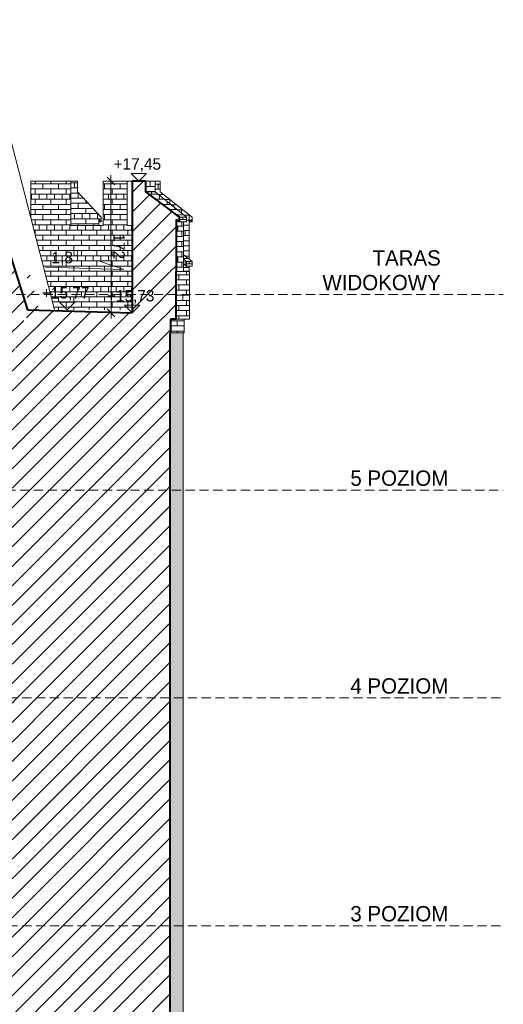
# Model space of a CAD drawing. Header units: millimetres. Extents: x 16408 to 141596, y -21057 to 26364.
# Tile 81 of 138: x 32630 to 38941, y 6712 to 19550. Entities that reach past the tile are written whole.
import ezdxf

# ---------------------------------------------------------------- set-up
doc = ezdxf.new("R2010")
doc.units = ezdxf.units.MM
doc.header["$MEASUREMENT"] = 0
doc.linetypes.add('Przerywana gęsta', pattern=[180, 120, -60])
doc.linetypes.add('Wipeout_Contour', pattern=[1000, 0, -1000])
for name, color, linetype, lineweight in [('0_Nr_pióra__1', 7, 'Continuous', 13), ('0_Nr_pióra__103', 7, 'Continuous', 5), ('0_Nr_pióra__27', 7, 'Continuous', 40), ('0_Nr_pióra__7', 7, 'Continuous', 20), ('0_Nr_pióra__90', 7, 'Continuous', 13), ('inw_schody zewnętrzne_Nr_pióra__1', 7, 'Continuous', 13), ('inw_schody zewnętrzne_Nr_pióra__27', 7, 'Continuous', 40), ('inw_schody zewnętrzne_Nr_pióra__87', 7, 'Continuous', 13), ('inw_wymiarowanie_Nr_pióra__1', 7, 'Continuous', 13), ('inw_ściany zewnętrzne_Nr_pióra__87', 7, 'Continuous', 13)]:
    doc.layers.add(name, color=color, linetype=linetype, lineweight=lineweight)
doc.layers.add('0_Nr_pióra__102', color=7, linetype='Continuous', lineweight=5, true_color=0xcccccc)
doc.layers.add('inw_ściany zewnętrzne_Nr_pióra__61', color=7, linetype='Continuous', lineweight=13, true_color=0x6a6a6a)
doc.layers.add('inw_schody zewnętrzne', color=7, linetype='Continuous')
doc.layers.add('inw_wymiarowanie', color=7, linetype='Continuous')
doc.styles.add('STYL_AUTOMATYCZNY_2', font='txt')
doc.dimstyles.new('STYL_AUTOMATYCZNY__2', dxfattribs={"dimtxt": 150, "dimasz": 95, "dimexe": 0.18, "dimexo": 0.0625, "dimgap": 0.09, "dimtad": 1, "dimdec": 0, "dimlfac": 0.1, "dimzin": 0, "dimdsep": 46, "dimtxsty": 'STYL_AUTOMATYCZNY_2', "dimblk": 'ARROWHEAD_6', "dimblk1": 'ARROWHEAD_6', "dimblk2": 'ARROWHEAD_6', "dimcen": 0.09, "dimse1": 1, "dimse2": 1, "dimclrd": 7, "dimclre": 7, "dimclrt": 7, "dimadec": 1, "dimazin": 0, "dimtfac": 1, "dimtdec": 4, "dimtmove": 0, "dimatfit": 3, "dimfxl": 0, "dimtolj": 1, "dimtzin": 0, "dimarcsym": 0})
pattern_1 = [(45, (0, 0), (-127.2792, 127.2792), [])]

# ---------------------------------------------------------------- blocks, each defined once
blk = doc.blocks.new('Wymiary_24_1', base_point=(33249, 15766))
at = {"layer": '0_Nr_pióra__1', "color": 7, "linetype": 'Continuous', "lineweight": 13}
for p, q in [((33249, 15766), (33149, 15866)), ((33149, 15866), (33349, 15866)), ((33349, 15866), (33249, 15766))]:
    blk.add_line(p, q, dxfattribs=at)
at = {"layer": '0_Nr_pióra__1', "color": 7, "lineweight": 13, "insert": (32921, 15886), "char_height": 150, "attachment_point": 7, "style": 'STYL_AUTOMATYCZNY_2'}
blk.add_mtext('\\A1;{\\pql;\\fCentury Gothic|b0|i0|c238|p34;+15,77}', dxfattribs=at)
blk = doc.blocks.new('*D125')
at = {"layer": 'inw_wymiarowanie_Nr_pióra__1', "color": 7, "linetype": 'Continuous', "lineweight": 13}
for p, q in [((33871, 17396), (33771, 17496)), ((33821, 17521), (33821, 17446)), ((33821, 17446), (33822, 15728)), ((33772, 15778), (33872, 15678)), ((33822, 15728), (33822, 15653))]:
    blk.add_line(p, q, dxfattribs=at)
at = {"layer": 'inw_wymiarowanie_Nr_pióra__1', "color": 7, "lineweight": 13, "insert": (33852, 16763), "char_height": 150, "attachment_point": 7, "rotation": 270.0073, "style": 'STYL_AUTOMATYCZNY_2'}
blk.add_mtext('\\A1;{\\pql;\\fCentury Gothic|b0|i0|c238|p34;172}', dxfattribs=at)
blk = doc.blocks.new('ARROWHEAD_6')
at = {"color": 0, "linetype": 'Continuous', "lineweight": 0}
for p, q in [((0, 0), (-1, 0)), ((-0.5, -0.5), (0.5, 0.5))]:
    blk.add_line(p, q, dxfattribs=at)
blk = doc.blocks.new('Wymiary_31_1', base_point=(34184, 17446))
at = {"layer": '0_Nr_pióra__1', "color": 7, "linetype": 'Continuous', "lineweight": 13}
for p, q in [((34184, 17446), (34084, 17546)), ((34084, 17546), (34284, 17546)), ((34284, 17546), (34184, 17446))]:
    blk.add_line(p, q, dxfattribs=at)
at = {"layer": '0_Nr_pióra__1', "color": 7, "lineweight": 13, "insert": (33856, 17566), "char_height": 150, "attachment_point": 7, "style": 'STYL_AUTOMATYCZNY_2'}
blk.add_mtext('\\A1;{\\pql;\\fCentury Gothic|b0|i0|c238|p34;+17,45}', dxfattribs=at)
blk = doc.blocks.new('Wymiary_39_1', base_point=(34096, 15728))
at = {"layer": '0_Nr_pióra__1', "color": 7, "linetype": 'Continuous', "lineweight": 13}
for p, q in [((34096, 15728), (33996, 15828)), ((33996, 15828), (34196, 15828)), ((34196, 15828), (34096, 15728))]:
    blk.add_line(p, q, dxfattribs=at)
at = {"layer": '0_Nr_pióra__1', "color": 7, "lineweight": 13, "insert": (33769, 15848), "char_height": 150, "attachment_point": 7, "style": 'STYL_AUTOMATYCZNY_2'}
blk.add_mtext('\\A1;{\\pql;\\fCentury Gothic|b0|i0|c238|p34;+15,73}', dxfattribs=at)

msp = doc.modelspace()

# ---------------------------------------------------------------- hatches: boundary and pattern name
at = {"layer": '0_Nr_pióra__102', "linetype": 'Continuous', "lineweight": 5, "true_color": 0xcccccc}
h = msp.add_hatch(dxfattribs=at)
h.set_pattern_fill('Cegła___wiązanie_pospoli_05', color=254, style=0, pattern_type=2)
h.set_pattern_definition([(0, (33436.6, 16606.43), (0, 67), []), (90, (33436.6, 16606.43), (-201, 0), [67, -67]), (90, (33537.1, 16673.43), (-201, 0), [67, -201, 67, -67]), (90, (33486.85, 16807.43), (-100.5, 0), [67, -335])])
h.paths.add_polyline_path([(32777.1, 16959.7), (33085.8, 15766.4), (33163.2, 15766.4), (33707.3, 15766.4), (34096.1, 15766.4), (34096.1, 16266.4), (34095.8, 16266.4), (34095.8, 16866.4), (34095.8, 17446.4), (33719.7, 17446.4), (33719.7, 16866.4), (33296.3, 16866.4), (33296.3, 17446.4), (33230.2, 17446.4), (33090.7, 17446.4), (32944.3, 17446.4), (32777.1, 17446.4)])
h = msp.add_hatch(dxfattribs=at)
h.set_pattern_fill('Cegła___wiązanie_pospoli_05', color=254, style=0, pattern_type=2)
h.set_pattern_definition([(0, (33495.12, 17156.43), (0, 67), []), (90, (33495.12, 17156.43), (-201, 0), [67, -67]), (90, (33595.62, 17223.43), (-201, 0), [67, -201, 67, -67]), (90, (33545.37, 17357.43), (-100.5, 0), [67, -335])])
h.paths.add_polyline_path([(33296.3, 17446.4), (33296.3, 16866.4), (33436.3, 16866.4), (33556.3, 16866.4), (33665, 16866.4), (33665, 16946.4), (33693.9, 16915.4), (33693.9, 16975.4), (33384.8, 17306.4), (33384.8, 17446.4)])
h = msp.add_hatch(dxfattribs=at)
h.set_pattern_fill('Cegła___wiązanie_pospoli_05', color=254, style=0, pattern_type=2)
h.set_pattern_definition([(0, (34333.865, 17376.43), (0, 67), []), (90, (34333.87, 17376.43), (-201, 0), [67, -67]), (90, (34434.37, 17443.43), (-201, 0), [67, -201, 67, -67]), (90, (34384.12, 17577.43), (-100.5, 0), [67, -335])])
h.paths.add_polyline_path([(34396.1, 17306.4), (34396.1, 17446.4), (34351.1, 17446.4), (34298, 17446.4), (34271.7, 17446.4), (34271.7, 17306.4), (34298, 17306.4), (34351.1, 17306.4)])
h = msp.add_hatch(dxfattribs=at)
h.set_pattern_fill('Cegła___wiązanie_pospoli_05', color=254, style=0, pattern_type=2)
h.set_pattern_definition([(0, (34639.15, 16936.33), (0, 67), []), (90, (34639.15, 16936.33), (-201, 0), [67, -67]), (90, (34739.65, 17003.33), (-201, 0), [67, -201, 67, -67]), (90, (34689.4, 17137.33), (-100.5, 0), [67, -335])])
h.paths.add_polyline_path([(34843, 16946.4), (34882.2, 16915.4), (34882.2, 16975.4), (34463, 17306.4), (34463, 17446.4), (34396.1, 17446.4), (34396.1, 17306.4), (34808.2, 16975.4), (34808.2, 16915.4), (34769.6, 16915.4), (34769.6, 16484.2), (34843, 16426.2)])
h = msp.add_hatch(dxfattribs=at)
h.set_pattern_fill('Cegła___wiązanie_pospoli_05', color=254, style=0, pattern_type=2)
h.set_pattern_definition([(0, (34553.085, 17140.94), (0, 67), []), (90, (34553.08, 17140.94), (-201, 0), [67, -67]), (90, (34653.58, 17207.94), (-201, 0), [67, -201, 67, -67]), (90, (34603.33, 17341.94), (-100.5, 0), [67, -335])])
h.paths.add_polyline_path([(34808.2, 16975.4), (34396.1, 17306.4), (34351.1, 17306.4), (34298, 17306.4), (34564.3, 17087), (34710.7, 16975.4), (34758.4, 16975.4)])
h = msp.add_hatch(dxfattribs=at)
h.set_pattern_fill('Cegła___wiązanie_pospoli_05', color=254, style=0, pattern_type=2)
h.set_pattern_definition([(0, (34759.45, 16945.45), (0, 67), []), (90, (34759.45, 16945.45), (-201, 0), [67, -67]), (90, (34859.95, 17012.45), (-201, 0), [67, -201, 67, -67]), (90, (34809.7, 17146.45), (-100.5, 0), [67, -335])])
h.paths.add_polyline_path([(34808.2, 16915.4), (34808.2, 16975.4), (34758.4, 16975.4), (34710.7, 16975.4), (34710.7, 16915.4), (34758.4, 16915.4)])
h = msp.add_hatch(dxfattribs=at)
h.set_pattern_fill('Cegła___wiązanie_pospoli_05', color=254, style=0, pattern_type=2)
h.set_pattern_definition([(0, (34744.947, 16590.94), (0, 67), []), (90, (34744.95, 16590.94), (-201, 0), [67, -67]), (90, (34845.45, 16657.94), (-201, 0), [67, -201, 67, -67]), (90, (34795.2, 16791.94), (-100.5, 0), [67, -335])])
h.paths.add_polyline_path([(34670, 16266.4), (34769.6, 16266.4), (34769.6, 16915.4), (34670, 16915.4)])
h = msp.add_hatch(dxfattribs=at)
h.set_pattern_fill('Cegła___wiązanie_pospoli_05', color=254, style=0, pattern_type=2)
h.set_pattern_definition([(0, (34862.6, 16930.924), (0, 67), []), (90, (34862.6, 16930.92), (-201, 0), [67, -67]), (90, (34963.1, 16997.92), (-201, 0), [67, -201, 67, -67]), (90, (34912.85, 17131.92), (-100.5, 0), [67, -335])])
h.paths.add_polyline_path([(34843, 16946.4), (34843, 16919.1), (34847.6, 16915.4), (34870.6, 16915.4), (34882.2, 16915.4)])
h = msp.add_hatch(dxfattribs=at)
h.set_pattern_fill('Cegła___wiązanie_pospoli_05', color=254, style=0, pattern_type=2)
h.set_pattern_definition([(0, (34823.17, 16437.776), (0, 67), []), (90, (34823.17, 16437.78), (-201, 0), [67, -67]), (90, (34923.67, 16504.78), (-201, 0), [67, -201, 67, -67]), (90, (34873.42, 16638.78), (-100.5, 0), [67, -335])])
h.paths.add_polyline_path([(34769.6, 16426.6), (34808.4, 16395.4), (34828.9, 16395.4), (34858.5, 16395.4), (34876.7, 16395.4), (34769.6, 16480.1)])
h = msp.add_hatch(dxfattribs=at)
h.set_pattern_fill('Cegła___wiązanie_pospoli_05', color=254, style=0, pattern_type=2)
h.set_pattern_definition([(0, (34789.03, 16347.94), (0, 67), []), (90, (34789.03, 16347.94), (-201, 0), [67, -67]), (90, (34889.53, 16414.94), (-201, 0), [67, -201, 67, -67]), (90, (34839.28, 16548.94), (-100.5, 0), [67, -335])])
h.paths.add_polyline_path([(34769.6, 16426.6), (34769.6, 16269.2), (34769.9, 16269.2), (34769.9, 16366.4), (34808.4, 16335.4), (34808.4, 16395.4)])
h = msp.add_hatch(dxfattribs=at)
h.set_pattern_fill('Cegła___wiązanie_pospoli_05', color=254, style=0, pattern_type=2)
h.set_pattern_definition([(0, (34803.69, 16317.84), (0, 67), []), (90, (34803.7, 16317.84), (-201, 0), [67, -67]), (90, (34904.2, 16384.84), (-201, 0), [67, -201, 67, -67]), (90, (34853.94, 16518.84), (-100.5, 0), [67, -335])])
h.paths.add_polyline_path([(34769.9, 16366.4), (34769.9, 16269.2), (34790.2, 16269.2), (34819.5, 16269.2), (34837.5, 16269.2), (34837.5, 16335.4), (34828.9, 16335.4), (34808.4, 16335.4)])
h = msp.add_hatch(dxfattribs=at)
h.set_pattern_fill('Cegła___wiązanie_pospoli_05', color=254, style=0, pattern_type=2)
h.set_pattern_definition([(0, (34842.58, 16365.45), (0, 67), []), (90, (34842.58, 16365.45), (-201, 0), [67, -67]), (90, (34943.08, 16432.45), (-201, 0), [67, -201, 67, -67]), (90, (34892.83, 16566.45), (-100.5, 0), [67, -335])])
h.paths.add_polyline_path([(34808.4, 16395.4), (34808.4, 16335.4), (34828.9, 16335.4), (34837.5, 16335.4), (34842.7, 16335.4), (34842.9, 16335.4), (34858.5, 16335.4), (34876.7, 16335.4), (34876.7, 16395.4), (34858.5, 16395.4), (34828.9, 16395.4)])
h = msp.add_hatch(dxfattribs=at)
h.set_pattern_fill('Cegła___wiązanie_pospoli_05', color=254, style=0, pattern_type=2)
h.set_pattern_definition([(0, (34807.41, 16091.43), (0, 67), []), (90, (34807.4, 16091.43), (-201, 0), [67, -67]), (90, (34907.9, 16158.43), (-201, 0), [67, -201, 67, -67]), (90, (34857.66, 16292.43), (-100.5, 0), [67, -335])])
h.paths.add_polyline_path([(34670, 16266.4), (34670, 15646.4), (34843, 15646.4), (34843, 16266.4)])
h = msp.add_hatch(dxfattribs=at)
h.set_pattern_fill('Cegła___wiązanie_pospoli_05', color=254, style=0, pattern_type=2)
h.set_pattern_definition([(0, (34685.927, 15556.43), (0, 67), []), (90, (34685.93, 15556.43), (-201, 0), [67, -67]), (90, (34786.43, 15623.43), (-201, 0), [67, -201, 67, -67]), (90, (34736.18, 15757.43), (-100.5, 0), [67, -335])])
h.paths.add_polyline_path([(34772, 15466.4), (34772, 15646.4), (34771.9, 15646.4), (34727.9, 15646.4), (34673.6, 15646.4), (34673.3, 15646.4), (34599.9, 15646.4), (34599.9, 15466.4), (34606.3, 15466.4), (34659.7, 15466.4), (34703.1, 15466.4), (34736.3, 15466.4), (34759.3, 15466.4)])
h = msp.add_hatch(dxfattribs=at)
h.set_pattern_fill('Cegła___wiązanie_pospoli_05', color=254, style=0, pattern_type=2)
h.set_pattern_definition([(0, (34726.96, 14441.43), (0, 67), []), (90, (34726.96, 14441.43), (-201, 0), [67, -67]), (90, (34827.46, 14508.43), (-201, 0), [67, -201, 67, -67]), (90, (34777.21, 14642.43), (-100.5, 0), [67, -335])])
h.paths.add_polyline_path([(34588.9, 3836.4), (34588.9, 136.4), (34760.7, 136.4), (34760.7, 3836.4), (34763.5, 3836.4), (34763.5, 4856.4), (34763.5, 7736.4), (34763.5, 10706.4), (34763.5, 13416.4), (34763.5, 15466.4), (34759.3, 15466.4), (34745.2, 15466.4), (34708.7, 15466.4), (34703.1, 15466.4), (34659.7, 15466.4), (34606.3, 15466.4), (34599.9, 15466.4), (34590, 15466.4), (34590, 13416.4), (34590, 10706.4), (34590, 7736.4), (34590, 4856.4), (34590, 3836.4)])

# ---------------------------------------------------------------- linework, layer by layer
at = {"layer": '0_Nr_pióra__90', "color": 7, "linetype": 'Continuous', "lineweight": 13}
msp.add_line((34842, 15646.4), (34844.4, 15646.4), dxfattribs=at)
at = {"layer": 'inw_schody zewnętrzne_Nr_pióra__87', "color": 7, "linetype": 'Continuous', "lineweight": 13}
for p, q in [((33090.7, 17446.4), (32944.3, 17446.4)), ((33230.2, 17446.4), (33090.7, 17446.4)), ((33296.3, 17446.4), (33230.2, 17446.4)), ((33384.8, 17446.4), (33296.3, 17446.4)), ((33296.3, 17446.4), (33296.3, 16866.4)), ((33384.8, 17306.4), (33384.8, 17446.4)), ((33828.2, 17446.4), (33719.7, 17446.4)), ((33917.7, 17446.4), (33828.2, 17446.4)), ((33436.3, 16866.4), (33296.1, 16866.4)), ((33556.3, 16866.4), (33436.3, 16866.4)), ((34763.5, 10706.4), (34763.5, 13416.4)), ((34763.5, 7736.4), (34763.5, 10706.4)), ((34763.5, 4856.4), (34763.5, 7736.4))]:
    msp.add_line(p, q, dxfattribs=at)
at = {"layer": 'inw_ściany zewnętrzne_Nr_pióra__87', "color": 7, "linetype": 'Continuous', "lineweight": 13, "flags": 128}
msp.add_lwpolyline([(32971.4, 16325.1), (33990.6, 16293.2), (33682.7, 16398.6)], dxfattribs=at)

# ---------------------------------------------------------------- texts
at = {"layer": '0_Nr_pióra__7', "color": 7, "linetype": 'Continuous', "lineweight": 20, "attachment_point": 8, "style": 'STYL_AUTOMATYCZNY_2'}
for s, insert, char_height in [('\\A1;{\\pqc;\\fCentury Gothic|b0|i0|c238|p34;1,8\\fCentury Gothic|b0|i0|c238|p34;\\A1{\\H.66x;\\So^  ;}}', (33222.8, 16331.4), 150), ('\\A1;{\\pqc;\\fCentury Gothic|b0|i0|c238|p34;5\\fCentury Gothic|b0|i0|c238|p34; POZIOM}', (37584.3, 13469.9), 200), ('\\A1;{\\pqc;\\fCentury Gothic|b0|i0|c238|p34;4\\fCentury Gothic|b0|i0|c238|p34; POZIOM}', (37584.3, 10759.9), 200), ('\\A1;{\\pqc;\\fCentury Gothic|b0|i0|c238|p34;3\\fCentury Gothic|b0|i0|c238|p34; POZIOM}', (37584.3, 7790.1), 200)]:
    msp.add_mtext(s, dxfattribs=dict(at, insert=insert, char_height=char_height))
at = {"layer": '0_Nr_pióra__7', "color": 7, "linetype": 'Continuous', "lineweight": 20, "insert": (38125.5, 16019.9), "char_height": 200, "attachment_point": 9, "line_spacing_factor": 0.963147, "style": 'STYL_AUTOMATYCZNY_2'}
msp.add_mtext('\\A1;{\\pqr;\\fCentury Gothic|b0|i0|c238|p34;TARAS \\P\\pqr;\\fCentury Gothic|b0|i0|c238|p34;WIDOKOWY}', dxfattribs=at)

# ---------------------------------------------------------------- next in the draw order: wipeouts: each hides what was drawn before it
at = {"color": 254, "linetype": 'Wipeout_Contour', "lineweight": 0, "ltscale": 152377.695524}
msp.add_wipeout([(34772, 15646.4), (34772, 15466.4), (34774.4, 15466.4), (34774.4, 15646.4)], dxfattribs=at)
at = {"color": 254, "linetype": 'Wipeout_Contour', "lineweight": 0, "ltscale": 152568.537541}
msp.add_wipeout([(34033.8, 16866.4), (34095.8, 16866.4), (34095.8, 17446.4), (34033.8, 17446.4)], dxfattribs=at).dxf.layer = 'inw_schody zewnętrzne'
at = {"color": 254, "linetype": 'Wipeout_Contour', "lineweight": 0, "ltscale": 115368.202496}
msp.add_wipeout([(34298, 17306.4), (34271.7, 17306.4), (34564.3, 17087)], dxfattribs=at).dxf.layer = 'inw_schody zewnętrzne'
at = {"color": 254, "linetype": 'Wipeout_Contour', "lineweight": 0, "ltscale": 113067.337109}
msp.add_wipeout([(33693.9, 16915.4), (33665, 16946.4), (33665, 16915.4)], dxfattribs=at).dxf.layer = 'inw_schody zewnętrzne'
at = {"color": 254, "linetype": 'Wipeout_Contour', "lineweight": 0, "ltscale": 155025.605824}
msp.add_wipeout([(34843, 16946.4), (34843, 16946.4), (34882.2, 16915.4), (34882.2, 16915.4)], dxfattribs=at).dxf.layer = 'inw_schody zewnętrzne'
at = {"color": 254, "linetype": 'Wipeout_Contour', "lineweight": 0, "ltscale": 153513.235428}
msp.add_wipeout([(34838.7, 15916.4), (34844.4, 15916.4), (34844.4, 16266.4), (34838.7, 16266.4)], dxfattribs=at).dxf.layer = 'inw_schody zewnętrzne'
at = {"color": 254, "linetype": 'Wipeout_Contour', "lineweight": 0, "ltscale": 409846.936882}
msp.add_wipeout([(32756.5, 7736.4), (32531.8, 7736.4), (32531.8, 4856.4), (32756.5, 4856.4), (33163.2, 4856.4), (33707.3, 4856.4), (34481, 4856.4), (34590, 4856.4), (34590, 7736.4), (34481, 7736.4), (33707.3, 7736.4), (33163.2, 7736.4)], dxfattribs=at).dxf.layer = 'inw_schody zewnętrzne'

# ---------------------------------------------------------------- next in the draw order: hatches: boundary and pattern name
at = {"layer": 'inw_schody zewnętrzne_Nr_pióra__1', "linetype": 'Continuous', "lineweight": 13}
h = msp.add_hatch(dxfattribs=at)
h.set_pattern_fill('Bloczki_ceramiczne_0001', style=0, pattern_type=2)
h.set_pattern_definition(pattern_1)
h.paths.add_polyline_path([(32756.5, 7736.4), (32531.8, 7736.4), (32531.8, 4856.4), (32756.5, 4856.4), (33163.2, 4856.4), (33707.3, 4856.4), (34481, 4856.4), (34590, 4856.4), (34590, 7736.4), (34481, 7736.4), (33707.3, 7736.4), (33163.2, 7736.4)])

# ---------------------------------------------------------------- next in the draw order: linework, layer by layer
at = {"layer": '0_Nr_pióra__90', "color": 7, "linetype": 'Continuous', "lineweight": 13}
for p, q in [((34844.4, 15646.4), (34844.4, 15925.5)), ((34771.9, 15646.4), (34805.7, 15646.4)), ((34774.4, 15466.4), (34774.4, 15646.4)), ((34805.7, 15646.4), (34829.1, 15646.4)), ((34829.1, 15646.4), (34842, 15646.4)), ((34703.1, 15466.4), (34736.3, 15466.4)), ((34736.3, 15466.4), (34759.3, 15466.4)), ((34759.3, 15466.4), (34772, 15466.4)), ((34772, 15466.4), (34774.4, 15466.4))]:
    msp.add_line(p, q, dxfattribs=at)
at = {"layer": 'inw_schody zewnętrzne_Nr_pióra__87', "color": 7, "linetype": 'Continuous', "lineweight": 13}
for p, q in [((33719.7, 17446.4), (33719.7, 16866.4)), ((33998.2, 17446.4), (33917.7, 17446.4)), ((33693.9, 16975.4), (33384.8, 17306.4)), ((33693.9, 16915.4), (33693.9, 16975.4)), ((33668.2, 16866.4), (33556.3, 16866.4)), ((33665, 16866.4), (33665, 16946.4)), ((33665, 16946.4), (33693.9, 16915.4)), ((33693.9, 16915.4), (33665, 16915.4)), ((33719.7, 16866.4), (33668.2, 16866.4)), ((34763.5, 13416.4), (34763.5, 15466.4))]:
    msp.add_line(p, q, dxfattribs=at)

# ---------------------------------------------------------------- next in the draw order: wipeouts: each hides what was drawn before it
at = {"color": 254, "linetype": 'Wipeout_Contour', "lineweight": 0, "ltscale": 116201.880021}
msp.add_wipeout([(34847.6, 16915.4), (34843, 16919.1), (34843, 16915.4)], dxfattribs=at).dxf.layer = 'inw_schody zewnętrzne'
at = {"color": 254, "linetype": 'Wipeout_Contour', "lineweight": 0, "ltscale": 153862.39524}
msp.add_wipeout([(34837.5, 16269.2), (34842.7, 16269.2), (34842.7, 16335.4), (34837.5, 16335.4)], dxfattribs=at).dxf.layer = 'inw_schody zewnętrzne'

# ---------------------------------------------------------------- next in the draw order: linework, layer by layer
at = {"layer": 'inw_schody zewnętrzne_Nr_pióra__87', "color": 7, "linetype": 'Continuous', "lineweight": 13}
for p, q in [((34808.2, 16915.4), (34808.2, 16975.4)), ((34882.2, 16915.4), (34882.2, 16975.4)), ((34843, 16946.4), (34882.2, 16915.4)), ((34847.6, 16915.4), (34843, 16915.4)), ((34870.6, 16915.4), (34847.6, 16915.4)), ((34882.2, 16915.4), (34870.6, 16915.4))]:
    msp.add_line(p, q, dxfattribs=at)

# ---------------------------------------------------------------- next in the draw order: wipeouts: each hides what was drawn before it
at = {"color": 254, "linetype": 'Wipeout_Contour', "lineweight": 0, "ltscale": 154111.538214}
msp.add_wipeout([(34876.7, 16395.4), (34876.7, 16335.4), (34882, 16335.4), (34882, 16395.4)], dxfattribs=at).dxf.layer = 'inw_schody zewnętrzne'
at = {"color": 254, "linetype": 'Wipeout_Contour', "lineweight": 0, "ltscale": 417756.74141}
msp.add_wipeout([(32756.5, 10706.4), (32531.8, 10706.4), (32531.8, 7736.4), (32756.5, 7736.4), (33163.2, 7736.4), (33707.3, 7736.4), (34481, 7736.4), (34590, 7736.4), (34590, 10706.4), (34481, 10706.4), (33707.3, 10706.4), (33163.2, 10706.4)], dxfattribs=at).dxf.layer = 'inw_schody zewnętrzne'

# ---------------------------------------------------------------- next in the draw order: hatches: boundary and pattern name
at = {"layer": 'inw_schody zewnętrzne_Nr_pióra__1', "linetype": 'Continuous', "lineweight": 13}
h = msp.add_hatch(dxfattribs=at)
h.set_pattern_fill('Bloczki_ceramiczne_0001', style=0, pattern_type=2)
h.set_pattern_definition(pattern_1)
h.paths.add_polyline_path([(32756.5, 10706.4), (32531.8, 10706.4), (32531.8, 7736.4), (32756.5, 7736.4), (33163.2, 7736.4), (33707.3, 7736.4), (34481, 7736.4), (34590, 7736.4), (34590, 10706.4), (34481, 10706.4), (33707.3, 10706.4), (33163.2, 10706.4)])

# ---------------------------------------------------------------- next in the draw order: linework, layer by layer
at = {"layer": 'inw_schody zewnętrzne_Nr_pióra__27', "color": 7, "linetype": 'Continuous', "lineweight": 40}
msp.add_line((34590, 7736.4), (34590, 4856.4), dxfattribs=at)
at = {"layer": 'inw_ściany zewnętrzne_Nr_pióra__61', "color": 251, "linetype": 'Przerywana gęsta', "lineweight": 13, "true_color": 0x6a6a6a, "flags": 128}
msp.add_lwpolyline([(29603.5, 7736.6), (38941.5, 7736.6)], dxfattribs=at)

# ---------------------------------------------------------------- next in the draw order: wipeouts: each hides what was drawn before it
at = {"color": 254, "linetype": 'Wipeout_Contour', "lineweight": 0, "ltscale": 154038.071589}
msp.add_wipeout([(34769.6, 16484.2), (34769.6, 16480.1), (34876.7, 16395.4), (34882, 16395.4)], dxfattribs=at).dxf.layer = 'inw_schody zewnętrzne'

# ---------------------------------------------------------------- next in the draw order: linework, layer by layer
at = {"layer": 'inw_schody zewnętrzne_Nr_pióra__87', "color": 7, "linetype": 'Continuous', "lineweight": 13}
for q in [(34843, 16946.4), (34769.6, 16484.2)]:
    msp.add_line((34843, 16426.2), q, dxfattribs=at)

# ---------------------------------------------------------------- next in the draw order: wipeouts: each hides what was drawn before it
at = {"color": 254, "linetype": 'Wipeout_Contour', "lineweight": 0, "ltscale": 269095.408908}
msp.add_wipeout([(34769.6, 16266.4), (34843, 16266.4), (34843, 16335.4), (34842.7, 16335.4), (34842.7, 16269.2), (34840.6, 16269.2), (34769.6, 16269.2)], dxfattribs=at).dxf.layer = 'inw_schody zewnętrzne'
at = {"color": 254, "linetype": 'Wipeout_Contour', "lineweight": 0, "ltscale": 427980.543475}
msp.add_wipeout([(32756.5, 13416.4), (32531.8, 13416.4), (32531.8, 10706.4), (32756.5, 10706.4), (33163.2, 10706.4), (33707.3, 10706.4), (34481, 10706.4), (34590, 10706.4), (34590, 13416.4), (34481, 13416.4), (33707.3, 13416.4), (33163.2, 13416.4)], dxfattribs=at).dxf.layer = 'inw_schody zewnętrzne'

# ---------------------------------------------------------------- next in the draw order: hatches: boundary and pattern name
at = {"layer": 'inw_schody zewnętrzne_Nr_pióra__1', "linetype": 'Continuous', "lineweight": 13}
h = msp.add_hatch(dxfattribs=at)
h.set_pattern_fill('Bloczki_ceramiczne_0001', style=0, pattern_type=2)
h.set_pattern_definition(pattern_1)
h.paths.add_polyline_path([(32756.5, 13416.4), (32531.8, 13416.4), (32531.8, 10706.4), (32756.5, 10706.4), (33163.2, 10706.4), (33707.3, 10706.4), (34481, 10706.4), (34590, 10706.4), (34590, 13416.4), (34481, 13416.4), (33707.3, 13416.4), (33163.2, 13416.4)])

# ---------------------------------------------------------------- next in the draw order: linework, layer by layer
at = {"layer": 'inw_schody zewnętrzne_Nr_pióra__27', "color": 7, "linetype": 'Continuous', "lineweight": 40}
msp.add_line((34590, 10706.4), (34590, 7736.4), dxfattribs=at)
at = {"layer": 'inw_schody zewnętrzne_Nr_pióra__87', "color": 7, "linetype": 'Continuous', "lineweight": 13}
for p, q in [((34808.4, 16395.4), (34769.6, 16426.6)), ((34769.6, 16269.2), (34769.6, 16426.6)), ((34769.9, 16269.2), (34769.9, 16366.4)), ((34769.9, 16366.4), (34808.4, 16335.4)), ((34808.4, 16335.4), (34808.4, 16395.4)), ((34808.4, 16395.4), (34828.9, 16395.4)), ((34808.4, 16335.4), (34828.9, 16335.4)), ((34828.9, 16395.4), (34858.5, 16395.4)), ((34828.9, 16335.4), (34858.5, 16335.4)), ((34842.7, 16269.2), (34842.7, 16335.4)), ((34882, 16395.4), (34843, 16426.2)), ((34843, 16266.4), (34843, 16335.4)), ((34858.5, 16395.4), (34876.7, 16395.4)), ((34858.5, 16335.4), (34876.7, 16335.4)), ((34876.7, 16395.4), (34882, 16395.4)), ((34876.7, 16335.4), (34882, 16335.4)), ((34882, 16335.4), (34882, 16395.4)), ((34753.5, 16266.4), (34793.2, 16266.4)), ((34769.6, 16269.2), (34769.9, 16269.2)), ((34769.6, 16266.4), (34769.6, 16269.2)), ((34769.9, 16269.2), (34790.2, 16269.2)), ((34790.2, 16269.2), (34819.5, 16269.2)), ((34793.2, 16266.4), (34821.6, 16266.4)), ((34819.5, 16269.2), (34837.5, 16269.2)), ((34821.6, 16266.4), (34838.7, 16266.4)), ((34837.5, 16269.2), (34842.7, 16269.2)), ((34838.7, 16266.4), (34844.4, 16266.4)), ((34844.4, 15916.4), (34844.4, 16266.4))]:
    msp.add_line(p, q, dxfattribs=at)
at = {"layer": 'inw_ściany zewnętrzne_Nr_pióra__61', "color": 251, "linetype": 'Przerywana gęsta', "lineweight": 13, "true_color": 0x6a6a6a, "flags": 128}
msp.add_lwpolyline([(29603.5, 10706.4), (38941.5, 10706.4)], dxfattribs=at)

# ---------------------------------------------------------------- next in the draw order: wipeouts: each hides what was drawn before it
at = {"color": 254, "linetype": 'Wipeout_Contour', "lineweight": 0, "ltscale": 628212.06417}
msp.add_wipeout([(32756.5, 15766.4), (32531.8, 15143.8), (32531.8, 13416.4), (32756.5, 13416.4), (33163.2, 13416.4), (33707.3, 13416.4), (34481, 13416.4), (34590, 13416.4), (34590, 15466.4), (34599.9, 15466.4), (34599.9, 15646.4), (34590, 15648.8), (34590, 15766.4), (34481, 15766.4), (34096.1, 15766.4), (34096.1, 15728.4), (32880.1, 15766.4)], dxfattribs=at).dxf.layer = 'inw_schody zewnętrzne'

# ---------------------------------------------------------------- next in the draw order: hatches: boundary and pattern name
at = {"layer": 'inw_schody zewnętrzne_Nr_pióra__1', "linetype": 'Continuous', "lineweight": 13}
h = msp.add_hatch(dxfattribs=at)
h.set_pattern_fill('Bloczki_ceramiczne_0001', style=0, pattern_type=2)
h.set_pattern_definition(pattern_1)
h.paths.add_polyline_path([(32756.5, 15766.4), (32531.8, 15143.8), (32531.8, 13416.4), (32756.5, 13416.4), (33163.2, 13416.4), (33707.3, 13416.4), (34481, 13416.4), (34590, 13416.4), (34590, 15466.4), (34599.9, 15466.4), (34599.9, 15646.4), (34590, 15648.8), (34590, 15766.4), (34481, 15766.4), (34096.1, 15766.4), (34096.1, 15728.4), (32880.1, 15766.4)])

# ---------------------------------------------------------------- next in the draw order: linework, layer by layer
at = {"layer": '0_Nr_pióra__103', "color": 7, "linetype": 'Continuous', "lineweight": 5}
msp.add_line((34599.9, 15466.4), (34590, 15466.4), dxfattribs=at)
at = {"layer": '0_Nr_pióra__90', "color": 7, "linetype": 'Continuous', "lineweight": 13}
for p, q in [((34599.9, 15466.4), (34606.3, 15466.4)), ((34606.3, 15466.4), (34659.7, 15466.4)), ((34659.7, 15466.4), (34703.1, 15466.4))]:
    msp.add_line(p, q, dxfattribs=at)
at = {"layer": 'inw_schody zewnętrzne_Nr_pióra__27', "color": 7, "linetype": 'Continuous', "lineweight": 40}
for p, q in [((34590, 15466.4), (34590, 13416.4)), ((34590, 13416.4), (34590, 10706.4))]:
    msp.add_line(p, q, dxfattribs=at)
at = {"layer": 'inw_ściany zewnętrzne_Nr_pióra__61', "color": 251, "linetype": 'Przerywana gęsta', "lineweight": 13, "true_color": 0x6a6a6a, "flags": 128}
msp.add_lwpolyline([(29395.7, 13416.4), (38941.5, 13416.4)], dxfattribs=at)

# ---------------------------------------------------------------- next in the draw order: wipeouts: each hides what was drawn before it
at = {"color": 254, "linetype": 'Wipeout_Contour', "lineweight": 0, "ltscale": 257275.211859}
msp.add_wipeout([(30807.6, 20512.3), (32531.8, 15143.8), (32728.1, 15766.4), (31148.3, 20691.7), (31043.7, 21112.3), (29925.6, 21112.3), (30179.3, 20512.3)], dxfattribs=at).dxf.layer = 'inw_schody zewnętrzne'
at = {"color": 254, "linetype": 'Wipeout_Contour', "lineweight": 0, "ltscale": 227638.213305}
msp.add_wipeout([(34332.1, 16266.4), (34096.1, 16266.4), (34096.1, 15766.4), (34599.9, 15646.4), (34669.4, 15646.4), (34669.4, 16266.4)], dxfattribs=at).dxf.layer = 'inw_schody zewnętrzne'

# ---------------------------------------------------------------- next in the draw order: hatches: boundary and pattern name
at = {"layer": 'inw_schody zewnętrzne_Nr_pióra__1', "linetype": 'Continuous', "lineweight": 13}
h = msp.add_hatch(dxfattribs=at)
h.set_pattern_fill('Bloczki_ceramiczne_0001', style=0, pattern_type=2)
h.set_pattern_definition(pattern_1)
h.paths.add_polyline_path([(30807.6, 20512.3), (32531.8, 15143.8), (32728.1, 15766.4), (31148.3, 20691.7), (31043.7, 21112.3), (29925.6, 21112.3), (30179.3, 20512.3)])
h = msp.add_hatch(dxfattribs=at)
h.set_pattern_fill('Bloczki_ceramiczne_0001', style=0, pattern_type=2)
h.set_pattern_definition(pattern_1)
h.paths.add_polyline_path([(34332.1, 16266.4), (34096.1, 16266.4), (34096.1, 15766.4), (34599.9, 15646.4), (34669.4, 15646.4), (34669.4, 16266.4)])

# ---------------------------------------------------------------- next in the draw order: linework, layer by layer
at = {"layer": '0_Nr_pióra__27', "color": 7, "linetype": 'Continuous', "lineweight": 40}
for p, q in [((34669.4, 15925.5), (34669.4, 15646.4)), ((34599.9, 15646.4), (34599.9, 15466.4)), ((34673.3, 15646.4), (34599.9, 15646.4))]:
    msp.add_line(p, q, dxfattribs=at)
at = {"layer": '0_Nr_pióra__90', "color": 7, "linetype": 'Continuous', "lineweight": 13}
for p, q in [((34673.3, 15646.4), (34673.6, 15646.4)), ((34673.6, 15646.4), (34727.9, 15646.4)), ((34727.9, 15646.4), (34771.9, 15646.4))]:
    msp.add_line(p, q, dxfattribs=at)
at = {"layer": 'inw_schody zewnętrzne_Nr_pióra__87', "color": 7, "linetype": 'Continuous', "lineweight": 13}
for p, q in [((32777.1, 17446.4), (32777.1, 16959.7)), ((32944.3, 17446.4), (32777.1, 17446.4))]:
    msp.add_line(p, q, dxfattribs=at)

# ---------------------------------------------------------------- next in the draw order: block references
at = {"color": 7, "linetype": 'Continuous', "lineweight": 13}
msp.add_blockref('Wymiary_39_1', (34096.1, 15728.4), dxfattribs=at)

# ---------------------------------------------------------------- next in the draw order: wipeouts: each hides what was drawn before it
at = {"color": 254, "linetype": 'Wipeout_Contour', "lineweight": 0, "ltscale": 344911.9663}
msp.add_wipeout([(34095.8, 17446.4), (34095.8, 16266.4), (34564.3, 16266.4), (34670, 16266.4), (34670, 16946.4), (34564.3, 17027), (34271.7, 17246.4), (34271.7, 17306.4), (34271.7, 17446.4)], dxfattribs=at).dxf.layer = 'inw_schody zewnętrzne'
at = {"color": 254, "linetype": 'Wipeout_Contour', "lineweight": 0, "ltscale": 109387.890691}
msp.add_wipeout([(32728.1, 16373), (32728.1, 15766.4), (32880.1, 15766.4)], dxfattribs=at).dxf.layer = 'inw_schody zewnętrzne'

# ---------------------------------------------------------------- next in the draw order: hatches: boundary and pattern name
at = {"layer": 'inw_schody zewnętrzne_Nr_pióra__1', "linetype": 'Continuous', "lineweight": 13}
h = msp.add_hatch(dxfattribs=at)
h.set_pattern_fill('Bloczki_ceramiczne_0001', style=0, pattern_type=2)
h.set_pattern_definition(pattern_1)
h.paths.add_polyline_path([(34095.8, 17446.4), (34095.8, 16266.4), (34564.3, 16266.4), (34670, 16266.4), (34670, 16946.4), (34564.3, 17027), (34271.7, 17246.4), (34271.7, 17306.4), (34271.7, 17446.4)])
h = msp.add_hatch(dxfattribs=at)
h.set_pattern_fill('Bloczki_ceramiczne_0001', style=0, pattern_type=2)
h.set_pattern_definition(pattern_1)
h.paths.add_polyline_path([(32728.1, 16373), (32728.1, 15766.4), (32880.1, 15766.4)])

# ---------------------------------------------------------------- next in the draw order: linework, layer by layer
at = {"layer": 'inw_schody zewnętrzne_Nr_pióra__1', "color": 7, "linetype": 'Continuous', "lineweight": 13}
for p, q in [((34096.1, 16266.4), (34095.8, 16266.4)), ((34670, 16266.4), (34669.4, 16266.4))]:
    msp.add_line(p, q, dxfattribs=at)
at = {"layer": 'inw_schody zewnętrzne_Nr_pióra__27', "color": 7, "linetype": 'Continuous', "lineweight": 40}
for p, q in [((31043.7, 21112.3), (32730.1, 15766.4)), ((34095.8, 17446.4), (34095.8, 16266.4)), ((34271.7, 17446.4), (34095.8, 17446.4)), ((34096.1, 16266.4), (34096.1, 15728.4)), ((34669.4, 16266.4), (34669.4, 15916.4))]:
    msp.add_line(p, q, dxfattribs=at)
at = {"layer": 'inw_schody zewnętrzne_Nr_pióra__27', "color": 7, "linetype": 'Continuous', "lineweight": 40, "flags": 128}
msp.add_lwpolyline([(32730.1, 15766.4), (34096.1, 15728.4)], dxfattribs=at)
at = {"layer": 'inw_schody zewnętrzne_Nr_pióra__87', "color": 7, "linetype": 'Continuous', "lineweight": 13}
for p, q in [((33085.8, 15766.4), (30503.5, 25749.8)), ((34033.8, 17446.4), (33998.2, 17446.4)), ((34095.8, 17446.4), (34033.8, 17446.4)), ((34033.8, 17446.4), (34033.8, 16866.4)), ((34271.7, 17446.4), (34298, 17446.4)), ((34298, 17446.4), (34351.1, 17446.4)), ((34351.1, 17446.4), (34396.1, 17446.4)), ((34463, 17446.4), (34396.1, 17446.4)), ((34095.8, 16866.4), (34033.6, 16866.4)), ((34670, 16266.4), (34679.8, 16266.4)), ((34679.8, 16266.4), (34702.6, 16266.4)), ((34702.6, 16266.4), (34712, 16266.4)), ((34712, 16266.4), (34720.3, 16266.4)), ((34720.3, 16266.4), (34729.1, 16266.4)), ((34729.1, 16266.4), (34753.5, 16266.4))]:
    msp.add_line(p, q, dxfattribs=at)
at = {"layer": 'inw_ściany zewnętrzne_Nr_pióra__61', "color": 251, "linetype": 'Przerywana gęsta', "lineweight": 13, "true_color": 0x6a6a6a, "flags": 128}
msp.add_lwpolyline([(30064.5, 15966.4), (38941.5, 15966.4)], dxfattribs=at)

# ---------------------------------------------------------------- next in the draw order: block references
at = {"color": 7, "linetype": 'Continuous', "lineweight": 13}
for name, p in [('Wymiary_31_1', (34183.8, 17446.4)), ('Wymiary_24_1', (33248.7, 15766.4))]:
    msp.add_blockref(name, p, dxfattribs=at)

# ---------------------------------------------------------------- next in the draw order: dimensions: what is measured, and where the dimension line sits
at = {"layer": 'inw_wymiarowanie', "color": 7, "linetype": 'Continuous', "lineweight": 13}
dim = msp.add_linear_dim(base=(33821.7, 15728.3), p1=(34095.8, 17446.4), p2=(34096.1, 15728.4), angle=270.00727, dimstyle='STYL_AUTOMATYCZNY__2', dxfattribs=at)
dim.commit()
dim.dimension.update_dxf_attribs({"geometry": '*D125', "text_midpoint": (33926.6, 16591.6), "dimtype": 160, "text_rotation": 270.00727})

# ---------------------------------------------------------------- next in the draw order: wipeouts: each hides what was drawn before it
at = {"color": 254, "linetype": 'Wipeout_Contour', "lineweight": 0, "ltscale": 269689.177765}
msp.add_wipeout([(34564.3, 17087), (34271.7, 17306.4), (34271.7, 17246.4), (34564.3, 17027), (34670, 16946.4), (34710.7, 16915.4), (34710.7, 16975.4)], dxfattribs=at).dxf.layer = 'inw_schody zewnętrzne'

# ---------------------------------------------------------------- next in the draw order: hatches: boundary and pattern name
at = {"layer": 'inw_schody zewnętrzne_Nr_pióra__1', "linetype": 'Continuous', "lineweight": 13}
h = msp.add_hatch(dxfattribs=at)
h.set_pattern_fill('Bloczki_ceramiczne_0001', style=0, pattern_type=2)
h.set_pattern_definition(pattern_1)
h.paths.add_polyline_path([(34564.3, 17087), (34271.7, 17306.4), (34271.7, 17246.4), (34564.3, 17027), (34670, 16946.4), (34710.7, 16915.4), (34710.7, 16975.4)])

# ---------------------------------------------------------------- next in the draw order: linework, layer by layer
at = {"layer": 'inw_schody zewnętrzne_Nr_pióra__27', "color": 7, "linetype": 'Continuous', "lineweight": 40}
for p, q in [((34271.7, 17446.4), (34271.7, 17306.4)), ((34710.7, 16975.4), (34710.7, 16915.4)), ((34670, 16946.4), (34670, 16266.4)), ((34670, 16946.4), (34710.7, 16915.4))]:
    msp.add_line(p, q, dxfattribs=at)
at = {"layer": 'inw_schody zewnętrzne_Nr_pióra__27', "color": 7, "linetype": 'Continuous', "lineweight": 40, "flags": 128}
msp.add_lwpolyline([(34271.7, 17306.4), (34564.3, 17087), (34710.7, 16975.4)], dxfattribs=at)
at = {"layer": 'inw_schody zewnętrzne_Nr_pióra__87', "color": 7, "linetype": 'Continuous', "lineweight": 13}
for p, q in [((34396.1, 17306.4), (34396.1, 17446.4)), ((34463, 17306.4), (34463, 17446.4)), ((34298, 17306.4), (34271.7, 17306.4)), ((34351.1, 17306.4), (34298, 17306.4)), ((34396.1, 17306.4), (34351.1, 17306.4)), ((34808.2, 16975.4), (34396.1, 17306.4)), ((34882.2, 16975.4), (34463, 17306.4)), ((34710.7, 16975.4), (34758.4, 16975.4)), ((34758.4, 16975.4), (34808.2, 16975.4)), ((34710.7, 16915.4), (34758.4, 16915.4)), ((34758.4, 16915.4), (34808.2, 16915.4)), ((34769.6, 16426.6), (34769.6, 16915.4))]:
    msp.add_line(p, q, dxfattribs=at)

doc.saveas('drawing.dxf')
